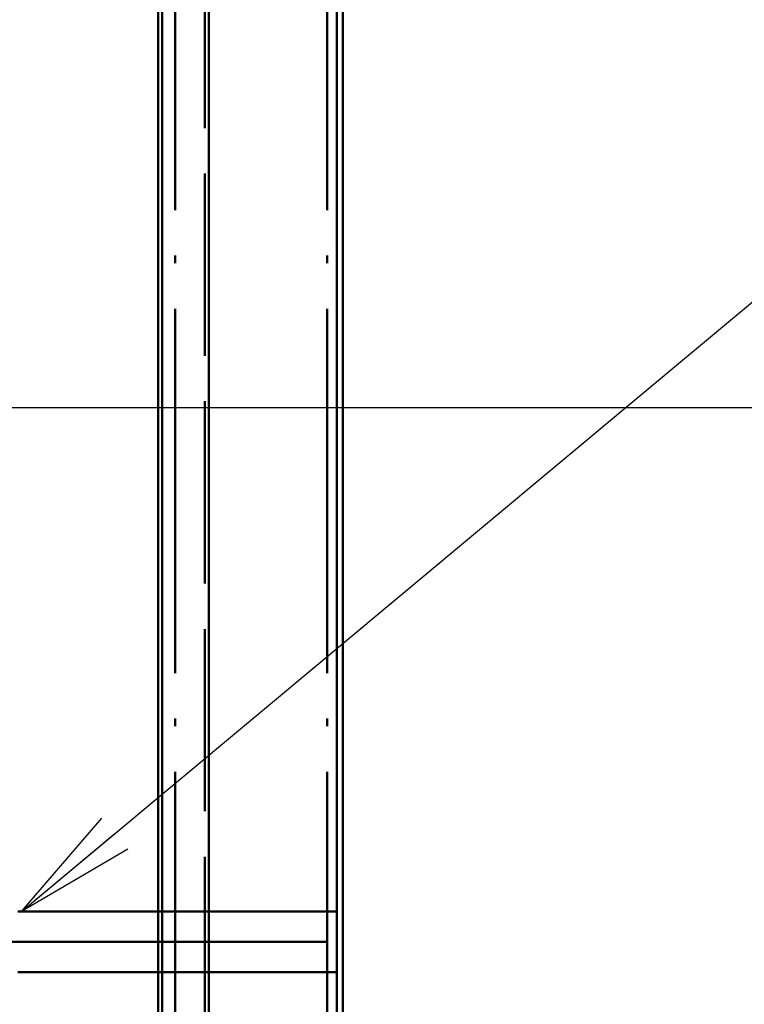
# Paper-space layout 'Layout1' of a CAD drawing. Extents: x -2 to 1033, y -36 to 596.
# Tile 61 of 256: x 297 to 309, y 249 to 265. Entities that reach past the tile are written whole.
import ezdxf

# ---------------------------------------------------------------- set-up
doc = ezdxf.new("R2010")
doc.units = 0
doc.linetypes.add('ACAD_ISO02W100', pattern=[15, 12, -3])
doc.linetypes.add('ACAD_ISO04W100', pattern=[30.5, 24, -3, 0.5, -3])
doc.layers.get('0').update_dxf_attribs({"linetype": 'CONTINUOUS'})
doc.layers.get('DEFPOINTS').update_dxf_attribs({"color": 132, "linetype": 'CONTINUOUS'})
for name, color, linetype, lineweight in [('SS_KOTY', 3, 'CONTINUOUS', 25), ('SS_POPIS_PROFILU', 13, 'CONTINUOUS', 25), ('SS_ZEBRIK KOŠ', 75, 'CONTINUOUS', 50)]:
    doc.layers.add(name, color=color, linetype=linetype, lineweight=lineweight)
doc.styles.add('ROMANS', font='romans.shx', dxfattribs={"width": 0.8})
doc.dimstyles.new('A-1_(2.5)_50AS', dxfattribs={"dimtxt": 2.5, "dimasz": 2, "dimexe": 1, "dimexo": 2, "dimgap": 0, "dimtad": 0, "dimdec": 1, "dimlfac": 50, "dimrnd": 1, "dimtxsty": 'ROMANS', "dimblk1": 'OBLIQUE', "dimblk2": 'OBLIQUE', "dimsah": 1, "dimcen": 2, "dimclrd": 256, "dimclre": 256, "dimclrt": 256, "dimadec": 1, "dimazin": 2, "dimtfac": 0.714286, "dimtdec": 1, "dimtmove": 0, "dimatfit": 3, "dimldrblk": 'OPEN', "dimfxl": 1, "dimtvp": 1.142857, "dimtfill": 1, "dimtolj": 1, "dimlwd": -1, "dimlwe": -1, "dimarcsym": 0})

# ---------------------------------------------------------------- blocks, each defined once
blk = doc.blocks.new('_Oblique')
at = {"color": 0, "linetype": 'ByBlock', "lineweight": -2}
blk.add_line((-0.5, -0.5), (0.5, 0.5), dxfattribs=at)
blk = doc.blocks.new('*D16')
at = {"layer": 'DEFPOINTS', "color": 0, "transparency": 16777216}
for p in [(288.614, 258.993), (288.614, 174.993), (329.957, 174.993)]:
    blk.add_point(p, dxfattribs=at)
at = {"layer": 'SS_KOTY', "transparency": 16777216}
for p, q in [((290.614, 258.993), (330.957, 258.993)), ((329.957, 258.993), (329.957, 174.993)), ((290.614, 174.993), (330.957, 174.993))]:
    blk.add_line(p, q, dxfattribs=at)
at = {"layer": 'SS_KOTY', "transparency": 16777216, "xscale": 2, "yscale": 2, "zscale": 2}
for p, rotation in [((329.957, 258.993), 90), ((329.957, 174.993), 270)]:
    blk.add_blockref('_Oblique', p, dxfattribs=dict(at, rotation=rotation))
at = {"layer": 'SS_KOTY', "transparency": 16777216, "insert": (327.1, 216.993), "char_height": 2.5, "attachment_point": 5, "rotation": 90, "style": 'ROMANS', "bg_fill": 3, "box_fill_scale": 1.1, "bg_fill_color": 256, "bg_fill_true_color": 13158600, "bg_fill_transparency": 0}
blk.add_mtext('\\A1;4200', dxfattribs=at)
blk = doc.blocks.new('_OPEN')
at = {"color": 0, "linetype": 'ByBlock'}
for p, q in [((-1, 0.1667), (0, 0)), ((0, 0), (-1, -0.1667)), ((0, 0), (-1, 0))]:
    blk.add_line(p, q, dxfattribs=at)

psp = doc.layouts.get("Layout1")

# ---------------------------------------------------------------- dimensions: what is measured, and where the dimension line sits
at = {"layer": 'SS_KOTY'}
dim = psp.add_linear_dim(base=(329.9571, 174.993), p1=(288.6145, 258.993), p2=(288.6145, 174.993), angle=90, dimstyle='A-1_(2.5)_50AS', dxfattribs=at)
dim.commit()
dim.dimension.update_dxf_attribs({"geometry": '*D16', "text_midpoint": (327.1, 216.993)})

# ---------------------------------------------------------------- next in the draw order: linework, layer by layer
at = {"layer": 'SS_POPIS_PROFILU', "color": 0, "linetype": 'ByBlock'}
for p, q in [((296.9811, 250.693), (298.3035, 252.23)), ((296.9811, 250.693), (298.517, 251.9741)), ((298.7305, 251.7181), (296.9811, 250.693))]:
    psp.add_line(p, q, dxfattribs=at)
at = {"layer": 'SS_POPIS_PROFILU', "color": 13}
psp.add_lwpolyline([(296.9811, 250.693), (312.1317, 263.3302), (323.3698, 263.3302)], dxfattribs=at)
at = {"layer": 'SS_ZEBRIK KOŠ', "color": 1, "linetype": 'Continuous', "ltscale": 0.25}
for p, q in [((299.2338, 281.593), (299.2338, 155.493)), ((299.2981, 155.493), (299.2981, 281.593)), ((300.0641, 155.493), (300.0641, 281.593)), ((302.1745, 281.593), (302.1745, 155.493)), ((302.2745, 155.493), (302.2745, 281.593))]:
    psp.add_line(p, q, dxfattribs=at)
at = {"layer": 'SS_ZEBRIK KOŠ', "color": 7, "linetype": 'ACAD_ISO04W100', "ltscale": 0.25}
for p, q in [((299.514, 155.493), (299.514, 281.593)), ((299.514, 155.493), (299.514, 281.593)), ((302.0145, 155.493), (302.0145, 281.593))]:
    psp.add_line(p, q, dxfattribs=at)
at = {"layer": 'SS_ZEBRIK KOŠ', "color": 3, "linetype": 'ACAD_ISO02W100', "ltscale": 0.25}
for p, q in [((299.9999, 281.593), (299.9999, 155.493)), ((299.278, 250.693), (299.2341, 250.693)), ((299.4178, 250.693), (299.278, 250.693)), ((299.5551, 250.693), (299.4178, 250.693)), ((299.6896, 250.693), (299.5551, 250.693)), ((299.8212, 250.693), (299.6896, 250.693)), ((299.95, 250.693), (299.8212, 250.693)), ((300.0643, 250.693), (299.95, 250.693)), ((302.0145, 249.693), (302.0145, 250.693)), ((299.278, 249.693), (299.2341, 249.693)), ((299.4178, 249.693), (299.278, 249.693)), ((299.5551, 249.693), (299.4178, 249.693)), ((299.6896, 249.693), (299.5551, 249.693)), ((299.8212, 249.693), (299.6896, 249.693)), ((299.95, 249.693), (299.8212, 249.693)), ((300.0643, 249.693), (299.95, 249.693))]:
    psp.add_line(p, q, dxfattribs=at)
at = {"layer": 'SS_ZEBRIK KOŠ', "color": 2, "linetype": 'Continuous', "ltscale": 0.25}
for p, q in [((297.0908, 250.693), (296.9221, 250.693)), ((297.2584, 250.693), (297.0908, 250.693)), ((297.4246, 250.693), (297.2584, 250.693)), ((297.5893, 250.693), (297.4246, 250.693)), ((297.7525, 250.693), (297.5893, 250.693)), ((297.914, 250.693), (297.7525, 250.693)), ((298.0738, 250.693), (297.914, 250.693)), ((298.2318, 250.693), (298.0738, 250.693)), ((298.3878, 250.693), (298.2318, 250.693)), ((298.5417, 250.693), (298.3878, 250.693)), ((298.6936, 250.693), (298.5417, 250.693)), ((298.8432, 250.693), (298.6936, 250.693)), ((298.9906, 250.693), (298.8432, 250.693)), ((299.1355, 250.693), (298.9906, 250.693)), ((299.2341, 250.693), (299.1355, 250.693)), ((300.0758, 250.693), (300.0643, 250.693)), ((300.1986, 250.693), (300.0758, 250.693)), ((300.3182, 250.693), (300.1986, 250.693)), ((300.4347, 250.693), (300.3182, 250.693)), ((300.5479, 250.693), (300.4347, 250.693)), ((300.6577, 250.693), (300.5479, 250.693)), ((300.7642, 250.693), (300.6577, 250.693)), ((300.8671, 250.693), (300.7642, 250.693)), ((300.9666, 250.693), (300.8671, 250.693)), ((301.0625, 250.693), (300.9666, 250.693)), ((301.1547, 250.693), (301.0625, 250.693)), ((301.2432, 250.693), (301.1547, 250.693)), ((301.328, 250.693), (301.2432, 250.693)), ((301.409, 250.693), (301.328, 250.693)), ((301.4861, 250.693), (301.409, 250.693)), ((301.5593, 250.693), (301.4861, 250.693)), ((301.6286, 250.693), (301.5593, 250.693)), ((301.6939, 250.693), (301.6286, 250.693)), ((301.7552, 250.693), (301.6939, 250.693)), ((301.8124, 250.693), (301.7552, 250.693)), ((301.8655, 250.693), (301.8124, 250.693)), ((301.9145, 250.693), (301.8655, 250.693)), ((301.9594, 250.693), (301.9145, 250.693)), ((302, 250.693), (301.9594, 250.693)), ((302.0365, 250.693), (302, 250.693)), ((302.0687, 250.693), (302.0365, 250.693)), ((302.0967, 250.693), (302.0687, 250.693)), ((302.1204, 250.693), (302.0967, 250.693)), ((302.1398, 250.693), (302.1204, 250.693)), ((302.1549, 250.693), (302.1398, 250.693)), ((302.1658, 250.693), (302.1549, 250.693)), ((302.1723, 250.693), (302.1658, 250.693)), ((302.1745, 250.693), (302.1723, 250.693)), ((297.0908, 249.693), (296.9221, 249.693)), ((297.2584, 249.693), (297.0908, 249.693)), ((297.4246, 249.693), (297.2584, 249.693)), ((297.5893, 249.693), (297.4246, 249.693)), ((297.7525, 249.693), (297.5893, 249.693)), ((297.914, 249.693), (297.7525, 249.693)), ((298.0738, 249.693), (297.914, 249.693)), ((298.2318, 249.693), (298.0738, 249.693)), ((298.3878, 249.693), (298.2318, 249.693)), ((298.5417, 249.693), (298.3878, 249.693)), ((298.6936, 249.693), (298.5417, 249.693)), ((298.8432, 249.693), (298.6936, 249.693)), ((298.9906, 249.693), (298.8432, 249.693)), ((299.1355, 249.693), (298.9906, 249.693)), ((299.2341, 249.693), (299.1355, 249.693)), ((300.0758, 249.693), (300.0643, 249.693)), ((300.1986, 249.693), (300.0758, 249.693)), ((300.3182, 249.693), (300.1986, 249.693)), ((300.4347, 249.693), (300.3182, 249.693)), ((300.5479, 249.693), (300.4347, 249.693)), ((300.6577, 249.693), (300.5479, 249.693)), ((300.7642, 249.693), (300.6577, 249.693)), ((300.8671, 249.693), (300.7642, 249.693)), ((300.9666, 249.693), (300.8671, 249.693)), ((301.0625, 249.693), (300.9666, 249.693)), ((301.1547, 249.693), (301.0625, 249.693)), ((301.2432, 249.693), (301.1547, 249.693)), ((301.328, 249.693), (301.2432, 249.693)), ((301.409, 249.693), (301.328, 249.693)), ((301.4861, 249.693), (301.409, 249.693)), ((301.5593, 249.693), (301.4861, 249.693)), ((301.6286, 249.693), (301.5593, 249.693)), ((301.6939, 249.693), (301.6286, 249.693)), ((301.7552, 249.693), (301.6939, 249.693)), ((301.8124, 249.693), (301.7552, 249.693)), ((301.8655, 249.693), (301.8124, 249.693)), ((301.9145, 249.693), (301.8655, 249.693)), ((301.9594, 249.693), (301.9145, 249.693)), ((302, 249.693), (301.9594, 249.693)), ((302.0365, 249.693), (302, 249.693)), ((302.0687, 249.693), (302.0365, 249.693)), ((302.0967, 249.693), (302.0687, 249.693)), ((302.1204, 249.693), (302.0967, 249.693)), ((302.1398, 249.693), (302.1204, 249.693)), ((302.1549, 249.693), (302.1398, 249.693)), ((302.1658, 249.693), (302.1549, 249.693)), ((302.1723, 249.693), (302.1658, 249.693)), ((302.1745, 249.693), (302.1723, 249.693))]:
    psp.add_line(p, q, dxfattribs=at)
at = {"layer": 'SS_ZEBRIK KOŠ', "color": 7, "linetype": 'ACAD_ISO04W100', "ltscale": 0.25, "extrusion": (5.47382e-48, 1, 6.12323e-17)}
psp.add_arc((-295.0145, 0, 250.193), 7, 70.29515, 289.70485, dxfattribs=at)

doc.saveas('drawing.dxf')
